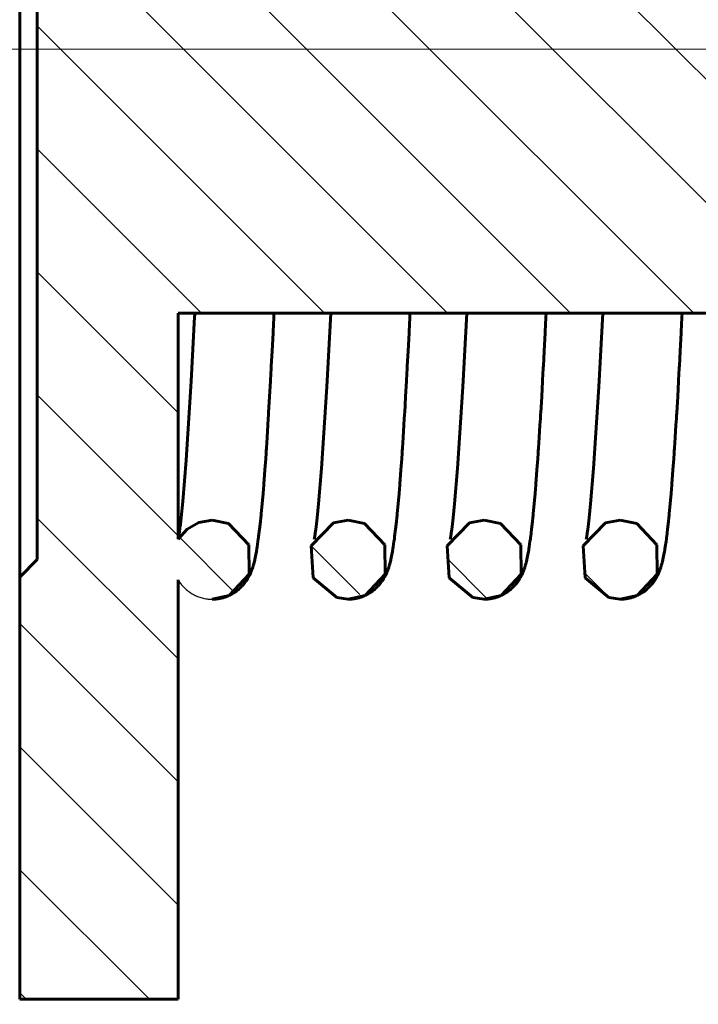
# Model space of a CAD drawing. Header units: millimetres. Extents: x 0 to 339, y 0 to 547.
# Tile 5 of 11: x 147 to 186, y 171 to 227. Entities that reach past the tile are written whole.
import ezdxf

# ---------------------------------------------------------------- set-up
doc = ezdxf.new("R2010")
doc.units = ezdxf.units.MM
for name, pattern in [('K5LT-1', [0]), ('K5LT_AXLED', [12, 7.5, -1.5, 1.5, -1.5]), ('K5LT_BASIC', [0]), ('K5LT_THIN', [0])]:
    doc.linetypes.add(name, pattern=pattern)
doc.layers.add('Системный слой', color=7, linetype='Continuous')
doc.layers.add('Системный слой (1)', color=7, linetype='Continuous', true_color=0x6c6c6c)
doc.styles.add('KDIMTEXTSTYLE', font='GOST_AU.SHX', dxfattribs={"width": 0.96, "oblique": 15, "height": 5})
doc.dimstyles.new('KDIMSTYLE (1.00)', dxfattribs={"dimtxt": 5, "dimasz": 1, "dimexe": 2, "dimexo": 0, "dimgap": 1, "dimtad": 1, "dimtxsty": 'KDIMTEXTSTYLE', "dimsah": 1, "dimcen": 0, "dimdle": 1, "dimadec": 0, "dimazin": 0, "dimtfac": 0.667, "dimtmove": 0, "dimatfit": 3, "dimfxl": 1, "dimtvp": 1, "dimtolj": 1, "dimtzin": 0, "dimarcsym": 0})

# ---------------------------------------------------------------- blocks, each defined once
blk = doc.blocks.new('U0')
at = {"layer": 'Системный слой (1)', "color": 143, "linetype": 'K5LT_BASIC', "lineweight": 60, "true_color": 0x33acca}
for p, q in [((172.751, 198.311), (171.453, 196.99)), ((173.587, 198.47), (172.751, 198.311)), ((174.533, 198.264), (173.587, 198.47)), ((175.7, 197.043), (174.533, 198.264)), ((171.453, 196.99), (171.568, 195.143)), ((175.705, 195.36), (175.7, 197.043)), ((174.557, 194.137), (175.705, 195.36)), ((171.568, 195.143), (172.934, 194.015)), ((173.587, 193.92), (174.557, 194.137)), ((172.934, 194.015), (173.587, 193.92)), ((173.587, 193.92), (173.587, 193.92))]:
    blk.add_line(p, q, dxfattribs=at)
blk = doc.blocks.new('U3')
at = {"layer": 'Системный слой (1)', "color": 143, "linetype": 'K5LT_BASIC', "lineweight": 60, "true_color": 0x33acca}
for p, q in [((180.566, 198.311), (179.268, 196.99)), ((181.402, 198.47), (180.566, 198.311)), ((182.348, 198.264), (181.402, 198.47)), ((183.515, 197.043), (182.348, 198.264)), ((179.268, 196.99), (179.383, 195.143)), ((183.52, 195.36), (183.515, 197.043)), ((182.372, 194.137), (183.52, 195.36)), ((179.383, 195.143), (180.749, 194.015)), ((181.402, 193.92), (182.372, 194.137)), ((180.749, 194.015), (181.402, 193.92)), ((181.402, 193.92), (181.402, 193.92))]:
    blk.add_line(p, q, dxfattribs=at)
blk = doc.blocks.new('U7')
at = {"layer": 'Системный слой (1)', "color": 143, "linetype": 'K5LT_BASIC', "lineweight": 60, "true_color": 0x33acca}
for p, q in [((164.936, 198.311), (163.638, 196.99)), ((165.772, 198.47), (164.936, 198.311)), ((166.718, 198.264), (165.772, 198.47)), ((167.885, 197.043), (166.718, 198.264)), ((163.638, 196.99), (163.753, 195.143)), ((167.89, 195.36), (167.885, 197.043)), ((166.742, 194.137), (167.89, 195.36)), ((163.753, 195.143), (165.119, 194.015)), ((165.772, 193.92), (166.742, 194.137)), ((165.119, 194.015), (165.772, 193.92)), ((165.772, 193.92), (165.772, 193.92))]:
    blk.add_line(p, q, dxfattribs=at)
blk = doc.blocks.new('U8')
at = {"layer": 'Системный слой (1)', "color": 143, "linetype": 'K5LT_BASIC', "lineweight": 60, "true_color": 0x33acca}
for p, q in [((157.189, 198.337), (156.512, 197.953)), ((157.957, 198.47), (157.189, 198.337)), ((158.903, 198.264), (157.957, 198.47)), ((160.07, 197.043), (158.903, 198.264)), ((156.512, 197.953), (156.003, 197.364)), ((160.075, 195.36), (160.07, 197.043)), ((158.927, 194.137), (160.075, 195.36)), ((157.957, 193.92), (158.927, 194.137)), ((157.957, 193.92), (157.957, 193.92))]:
    blk.add_line(p, q, dxfattribs=at)
blk = doc.blocks.new('U15')
at = {"layer": 'Системный слой (1)', "color": 143, "linetype": 'K5LT_BASIC', "lineweight": 60, "true_color": 0x33acca}
for p, q in [((177.126, 210.029), (177.112, 209.76)), ((177.133, 210.165), (177.126, 210.029)), ((177.136, 210.233), (177.133, 210.165)), ((177.138, 210.267), (177.136, 210.233)), ((177.139, 210.284), (177.138, 210.267)), ((177.14, 210.308), (177.139, 210.302)), ((177.139, 210.302), (177.139, 210.292)), ((177.139, 210.292), (177.139, 210.284)), ((177.141, 210.324), (177.14, 210.321)), ((177.14, 210.321), (177.14, 210.318)), ((177.14, 210.318), (177.14, 210.316)), ((177.14, 210.316), (177.14, 210.313)), ((177.14, 210.313), (177.14, 210.308)), ((177.142, 210.362), (177.141, 210.34)), ((177.141, 210.34), (177.141, 210.329)), ((177.141, 210.329), (177.141, 210.324)), ((177.112, 209.76), (177.086, 209.227)), ((177.086, 209.227), (177.032, 208.182)), ((177.032, 208.182), (176.985, 207.309)), ((176.976, 207.137), (176.964, 206.908)), ((176.982, 207.251), (176.976, 207.137)), ((176.985, 207.309), (176.982, 207.251)), ((176.964, 206.908), (176.939, 206.457)), ((176.939, 206.457), (176.889, 205.577)), ((176.889, 205.577), (176.833, 204.631)), ((176.813, 204.3), (176.79, 203.928)), ((176.825, 204.489), (176.813, 204.3)), ((176.831, 204.584), (176.825, 204.489)), ((176.833, 204.631), (176.831, 204.584)), ((176.79, 203.928), (176.745, 203.206)), ((176.745, 203.206), (176.705, 202.598)), ((176.705, 202.598), (176.702, 202.556)), ((176.685, 202.306), (176.662, 201.978)), ((176.696, 202.472), (176.685, 202.306)), ((176.702, 202.556), (176.696, 202.472)), ((176.662, 201.978), (176.616, 201.346)), ((176.616, 201.346), (176.555, 200.54)), ((176.546, 200.426), (176.533, 200.276)), ((176.552, 200.502), (176.546, 200.426)), ((176.555, 200.54), (176.552, 200.502)), ((176.509, 199.981), (176.46, 199.419)), ((176.533, 200.276), (176.509, 199.981)), ((176.46, 199.419), (176.404, 198.828)), ((176.395, 198.736), (176.383, 198.616)), ((176.401, 198.797), (176.395, 198.736)), ((176.404, 198.828), (176.401, 198.797)), ((176.359, 198.383), (176.31, 197.942)), ((176.383, 198.616), (176.359, 198.383)), ((176.255, 197.497), (176.25, 197.458)), ((176.257, 197.517), (176.255, 197.497)), ((176.31, 197.942), (176.257, 197.517)), ((176.175, 196.938), (176.153, 196.801)), ((176.218, 197.228), (176.175, 196.938)), ((176.239, 197.38), (176.218, 197.228)), ((176.25, 197.458), (176.239, 197.38)), ((176.099, 196.497), (176.037, 196.2)), ((176.128, 196.652), (176.099, 196.497)), ((176.142, 196.731), (176.128, 196.652)), ((176.148, 196.771), (176.142, 196.731)), ((176.152, 196.791), (176.148, 196.771)), ((176.153, 196.801), (176.152, 196.791)), ((175.933, 195.807), (175.927, 195.787)), ((175.936, 195.816), (175.933, 195.807)), ((175.938, 195.821), (175.936, 195.816)), ((175.947, 195.853), (175.938, 195.821)), ((175.962, 195.903), (175.947, 195.853)), ((175.976, 195.952), (175.962, 195.903)), ((175.985, 195.986), (175.976, 195.952)), ((175.989, 196.003), (175.985, 195.986)), ((175.991, 196.011), (175.989, 196.003)), ((175.992, 196.016), (175.991, 196.011)), ((176.017, 196.113), (175.992, 196.016)), ((176.029, 196.163), (176.017, 196.113)), ((176.034, 196.188), (176.029, 196.163)), ((176.037, 196.2), (176.034, 196.188)), ((175.697, 195.225), (175.695, 195.22)), ((175.703, 195.236), (175.697, 195.225)), ((175.706, 195.241), (175.703, 195.236)), ((175.707, 195.244), (175.706, 195.241)), ((175.708, 195.246), (175.707, 195.244)), ((175.712, 195.253), (175.708, 195.246)), ((175.717, 195.263), (175.712, 195.253)), ((175.72, 195.269), (175.717, 195.263)), ((175.722, 195.273), (175.72, 195.269)), ((175.724, 195.276), (175.722, 195.273)), ((175.725, 195.278), (175.724, 195.276)), ((175.726, 195.281), (175.725, 195.28)), ((175.725, 195.28), (175.725, 195.278)), ((175.727, 195.284), (175.726, 195.281)), ((175.73, 195.289), (175.727, 195.284)), ((175.735, 195.299), (175.73, 195.289)), ((175.738, 195.305), (175.735, 195.299)), ((175.74, 195.309), (175.738, 195.305)), ((175.745, 195.319), (175.74, 195.309)), ((175.78, 195.394), (175.745, 195.319)), ((175.8, 195.439), (175.78, 195.394)), ((175.812, 195.468), (175.8, 195.439)), ((175.82, 195.487), (175.812, 195.468)), ((175.825, 195.501), (175.82, 195.487)), ((175.829, 195.511), (175.825, 195.501)), ((175.833, 195.52), (175.829, 195.511)), ((175.836, 195.529), (175.833, 195.52)), ((175.838, 195.533), (175.836, 195.529)), ((175.839, 195.535), (175.838, 195.533)), ((175.84, 195.539), (175.839, 195.535)), ((175.841, 195.541), (175.84, 195.539)), ((175.842, 195.543), (175.841, 195.541)), ((175.843, 195.545), (175.842, 195.544)), ((175.842, 195.544), (175.842, 195.543)), ((175.844, 195.547), (175.843, 195.546)), ((175.843, 195.546), (175.843, 195.545)), ((175.846, 195.553), (175.844, 195.549)), ((175.844, 195.549), (175.844, 195.547)), ((175.847, 195.557), (175.846, 195.553)), ((175.856, 195.579), (175.847, 195.557)), ((175.888, 195.667), (175.856, 195.579)), ((175.915, 195.748), (175.888, 195.667)), ((175.927, 195.787), (175.915, 195.748)), ((175.312, 194.679), (175.227, 194.592)), ((175.351, 194.722), (175.312, 194.679)), ((175.369, 194.743), (175.351, 194.722)), ((175.378, 194.753), (175.369, 194.743)), ((175.383, 194.759), (175.378, 194.753)), ((175.409, 194.79), (175.383, 194.759)), ((175.491, 194.895), (175.409, 194.79)), ((175.542, 194.968), (175.491, 194.895)), ((175.566, 195.003), (175.542, 194.968)), ((175.577, 195.02), (175.566, 195.003)), ((175.583, 195.029), (175.577, 195.02)), ((175.585, 195.033), (175.583, 195.029)), ((175.593, 195.045), (175.585, 195.033)), ((175.621, 195.09), (175.593, 195.045)), ((175.639, 195.121), (175.621, 195.09)), ((175.652, 195.143), (175.639, 195.121)), ((175.663, 195.162), (175.652, 195.143)), ((175.668, 195.171), (175.663, 195.162)), ((175.671, 195.176), (175.668, 195.171)), ((175.672, 195.178), (175.671, 195.176)), ((175.678, 195.189), (175.672, 195.178)), ((175.683, 195.199), (175.678, 195.189)), ((175.687, 195.206), (175.683, 195.199)), ((175.689, 195.21), (175.687, 195.206)), ((175.691, 195.213), (175.689, 195.21)), ((175.692, 195.215), (175.691, 195.213)), ((175.693, 195.217), (175.692, 195.215)), ((175.695, 195.22), (175.693, 195.217)), ((174.489, 194.102), (174.396, 194.065)), ((174.581, 194.143), (174.489, 194.102)), ((174.626, 194.164), (174.581, 194.143)), ((174.648, 194.175), (174.626, 194.164)), ((174.659, 194.181), (174.648, 194.175)), ((174.664, 194.184), (174.659, 194.181)), ((174.747, 194.229), (174.664, 194.184)), ((174.836, 194.283), (174.747, 194.229)), ((174.88, 194.311), (174.836, 194.283)), ((174.901, 194.325), (174.88, 194.311)), ((174.912, 194.332), (174.901, 194.325)), ((174.917, 194.336), (174.912, 194.332)), ((174.992, 194.39), (174.917, 194.336)), ((175.08, 194.459), (174.992, 194.39)), ((175.121, 194.495), (175.08, 194.459)), ((175.142, 194.512), (175.121, 194.495)), ((175.152, 194.521), (175.142, 194.512)), ((175.157, 194.526), (175.152, 194.521)), ((175.227, 194.592), (175.157, 194.526)), ((173.657, 193.921), (173.587, 193.92)), ((173.749, 193.926), (173.657, 193.921)), ((173.794, 193.929), (173.749, 193.926)), ((173.817, 193.931), (173.794, 193.929)), ((173.828, 193.933), (173.817, 193.931)), ((173.834, 193.933), (173.828, 193.933)), ((173.934, 193.946), (173.834, 193.933)), ((174.03, 193.963), (173.934, 193.946)), ((174.078, 193.972), (174.03, 193.963)), ((174.102, 193.978), (174.078, 193.972)), ((174.114, 193.98), (174.102, 193.978)), ((174.12, 193.982), (174.114, 193.98)), ((174.213, 194.006), (174.12, 193.982)), ((174.308, 194.034), (174.213, 194.006)), ((174.355, 194.05), (174.308, 194.034)), ((174.378, 194.059), (174.355, 194.05)), ((174.39, 194.063), (174.378, 194.059)), ((174.396, 194.065), (174.39, 194.063))]:
    blk.add_line(p, q, dxfattribs=at)
blk = doc.blocks.new('U16')
at = {"layer": 'Системный слой (1)', "color": 143, "linetype": 'K5LT_BASIC', "lineweight": 60, "true_color": 0x33acca}
for p, q in [((184.941, 210.029), (184.927, 209.76)), ((184.948, 210.165), (184.941, 210.029)), ((184.951, 210.233), (184.948, 210.165)), ((184.953, 210.267), (184.951, 210.233)), ((184.954, 210.284), (184.953, 210.267)), ((184.955, 210.308), (184.954, 210.302)), ((184.954, 210.302), (184.954, 210.292)), ((184.954, 210.292), (184.954, 210.284)), ((184.956, 210.324), (184.955, 210.321)), ((184.955, 210.321), (184.955, 210.318)), ((184.955, 210.318), (184.955, 210.316)), ((184.955, 210.316), (184.955, 210.313)), ((184.955, 210.313), (184.955, 210.308)), ((184.957, 210.362), (184.956, 210.34)), ((184.956, 210.34), (184.956, 210.329)), ((184.956, 210.329), (184.956, 210.324)), ((184.927, 209.76), (184.901, 209.227)), ((184.901, 209.227), (184.847, 208.182)), ((184.847, 208.182), (184.8, 207.309)), ((184.791, 207.137), (184.779, 206.908)), ((184.797, 207.251), (184.791, 207.137)), ((184.8, 207.309), (184.797, 207.251)), ((184.779, 206.908), (184.754, 206.457)), ((184.754, 206.457), (184.704, 205.577)), ((184.704, 205.577), (184.648, 204.631)), ((184.628, 204.3), (184.605, 203.928)), ((184.64, 204.489), (184.628, 204.3)), ((184.646, 204.584), (184.64, 204.489)), ((184.648, 204.631), (184.646, 204.584)), ((184.605, 203.928), (184.56, 203.206)), ((184.56, 203.206), (184.52, 202.598)), ((184.52, 202.598), (184.517, 202.556)), ((184.5, 202.306), (184.477, 201.978)), ((184.511, 202.472), (184.5, 202.306)), ((184.517, 202.556), (184.511, 202.472)), ((184.477, 201.978), (184.431, 201.346)), ((184.431, 201.346), (184.37, 200.54)), ((184.361, 200.426), (184.348, 200.276)), ((184.367, 200.502), (184.361, 200.426)), ((184.37, 200.54), (184.367, 200.502)), ((184.324, 199.981), (184.275, 199.419)), ((184.348, 200.276), (184.324, 199.981)), ((184.275, 199.419), (184.219, 198.828)), ((184.21, 198.736), (184.198, 198.616)), ((184.216, 198.797), (184.21, 198.736)), ((184.219, 198.828), (184.216, 198.797)), ((184.174, 198.383), (184.125, 197.942)), ((184.198, 198.616), (184.174, 198.383)), ((184.07, 197.497), (184.065, 197.458)), ((184.072, 197.517), (184.07, 197.497)), ((184.125, 197.942), (184.072, 197.517)), ((183.99, 196.938), (183.968, 196.801)), ((184.033, 197.228), (183.99, 196.938)), ((184.054, 197.38), (184.033, 197.228)), ((184.065, 197.458), (184.054, 197.38)), ((183.914, 196.497), (183.852, 196.2)), ((183.943, 196.652), (183.914, 196.497)), ((183.957, 196.731), (183.943, 196.652)), ((183.963, 196.771), (183.957, 196.731)), ((183.967, 196.791), (183.963, 196.771)), ((183.968, 196.801), (183.967, 196.791)), ((183.748, 195.807), (183.742, 195.787)), ((183.751, 195.816), (183.748, 195.807)), ((183.753, 195.821), (183.751, 195.816)), ((183.762, 195.853), (183.753, 195.821)), ((183.777, 195.903), (183.762, 195.853)), ((183.791, 195.952), (183.777, 195.903)), ((183.8, 195.986), (183.791, 195.952)), ((183.804, 196.003), (183.8, 195.986)), ((183.806, 196.011), (183.804, 196.003)), ((183.807, 196.016), (183.806, 196.011)), ((183.832, 196.113), (183.807, 196.016)), ((183.844, 196.163), (183.832, 196.113)), ((183.849, 196.188), (183.844, 196.163)), ((183.852, 196.2), (183.849, 196.188)), ((183.512, 195.225), (183.51, 195.22)), ((183.518, 195.236), (183.512, 195.225)), ((183.521, 195.241), (183.518, 195.236)), ((183.522, 195.244), (183.521, 195.241)), ((183.523, 195.246), (183.522, 195.244)), ((183.527, 195.253), (183.523, 195.246)), ((183.532, 195.263), (183.527, 195.253)), ((183.535, 195.269), (183.532, 195.263)), ((183.537, 195.273), (183.535, 195.269)), ((183.539, 195.276), (183.537, 195.273)), ((183.54, 195.278), (183.539, 195.276)), ((183.541, 195.281), (183.54, 195.28)), ((183.54, 195.28), (183.54, 195.278)), ((183.542, 195.284), (183.541, 195.281)), ((183.545, 195.289), (183.542, 195.284)), ((183.55, 195.299), (183.545, 195.289)), ((183.553, 195.305), (183.55, 195.299)), ((183.555, 195.309), (183.553, 195.305)), ((183.56, 195.319), (183.555, 195.309)), ((183.595, 195.394), (183.56, 195.319)), ((183.615, 195.439), (183.595, 195.394)), ((183.627, 195.468), (183.615, 195.439)), ((183.635, 195.487), (183.627, 195.468)), ((183.64, 195.501), (183.635, 195.487)), ((183.644, 195.511), (183.64, 195.501)), ((183.648, 195.52), (183.644, 195.511)), ((183.651, 195.529), (183.648, 195.52)), ((183.653, 195.533), (183.651, 195.529)), ((183.654, 195.535), (183.653, 195.533)), ((183.655, 195.539), (183.654, 195.535)), ((183.656, 195.541), (183.655, 195.539)), ((183.657, 195.543), (183.656, 195.541)), ((183.658, 195.545), (183.657, 195.544)), ((183.657, 195.544), (183.657, 195.543)), ((183.659, 195.547), (183.658, 195.546)), ((183.658, 195.546), (183.658, 195.545)), ((183.661, 195.553), (183.659, 195.549)), ((183.659, 195.549), (183.659, 195.547)), ((183.662, 195.557), (183.661, 195.553)), ((183.671, 195.579), (183.662, 195.557)), ((183.703, 195.667), (183.671, 195.579)), ((183.73, 195.748), (183.703, 195.667)), ((183.742, 195.787), (183.73, 195.748)), ((183.127, 194.679), (183.042, 194.592)), ((183.166, 194.722), (183.127, 194.679)), ((183.184, 194.743), (183.166, 194.722)), ((183.193, 194.753), (183.184, 194.743)), ((183.198, 194.759), (183.193, 194.753)), ((183.224, 194.79), (183.198, 194.759)), ((183.306, 194.895), (183.224, 194.79)), ((183.357, 194.968), (183.306, 194.895)), ((183.381, 195.003), (183.357, 194.968)), ((183.392, 195.02), (183.381, 195.003)), ((183.398, 195.029), (183.392, 195.02)), ((183.4, 195.033), (183.398, 195.029)), ((183.408, 195.045), (183.4, 195.033)), ((183.436, 195.09), (183.408, 195.045)), ((183.454, 195.121), (183.436, 195.09)), ((183.467, 195.143), (183.454, 195.121)), ((183.478, 195.162), (183.467, 195.143)), ((183.483, 195.171), (183.478, 195.162)), ((183.486, 195.176), (183.483, 195.171)), ((183.487, 195.178), (183.486, 195.176)), ((183.493, 195.189), (183.487, 195.178)), ((183.498, 195.199), (183.493, 195.189)), ((183.502, 195.206), (183.498, 195.199)), ((183.504, 195.21), (183.502, 195.206)), ((183.506, 195.213), (183.504, 195.21)), ((183.507, 195.215), (183.506, 195.213)), ((183.508, 195.217), (183.507, 195.215)), ((183.51, 195.22), (183.508, 195.217)), ((182.304, 194.102), (182.211, 194.065)), ((182.396, 194.143), (182.304, 194.102)), ((182.441, 194.164), (182.396, 194.143)), ((182.463, 194.175), (182.441, 194.164)), ((182.474, 194.181), (182.463, 194.175)), ((182.479, 194.184), (182.474, 194.181)), ((182.562, 194.229), (182.479, 194.184)), ((182.651, 194.283), (182.562, 194.229)), ((182.695, 194.311), (182.651, 194.283)), ((182.716, 194.325), (182.695, 194.311)), ((182.727, 194.332), (182.716, 194.325)), ((182.732, 194.336), (182.727, 194.332)), ((182.807, 194.39), (182.732, 194.336)), ((182.895, 194.459), (182.807, 194.39)), ((182.936, 194.495), (182.895, 194.459)), ((182.957, 194.512), (182.936, 194.495)), ((182.967, 194.521), (182.957, 194.512)), ((182.972, 194.526), (182.967, 194.521)), ((183.042, 194.592), (182.972, 194.526)), ((181.472, 193.921), (181.402, 193.92)), ((181.564, 193.926), (181.472, 193.921)), ((181.609, 193.929), (181.564, 193.926)), ((181.632, 193.931), (181.609, 193.929)), ((181.643, 193.933), (181.632, 193.931)), ((181.649, 193.933), (181.643, 193.933)), ((181.749, 193.946), (181.649, 193.933)), ((181.845, 193.963), (181.749, 193.946)), ((181.893, 193.972), (181.845, 193.963)), ((181.917, 193.978), (181.893, 193.972)), ((181.929, 193.98), (181.917, 193.978)), ((181.935, 193.982), (181.929, 193.98)), ((182.028, 194.006), (181.935, 193.982)), ((182.123, 194.034), (182.028, 194.006)), ((182.17, 194.05), (182.123, 194.034)), ((182.193, 194.059), (182.17, 194.05)), ((182.205, 194.063), (182.193, 194.059)), ((182.211, 194.065), (182.205, 194.063))]:
    blk.add_line(p, q, dxfattribs=at)
blk = doc.blocks.new('U17')
at = {"layer": 'Системный слой (1)', "color": 143, "linetype": 'K5LT_BASIC', "lineweight": 60, "true_color": 0x33acca}
for p, q in [((164.548, 206.125), (164.772, 210.362)), ((164.245, 201.431), (164.548, 206.125)), ((164.073, 199.397), (164.245, 201.431)), ((163.989, 198.59), (164.073, 199.397)), ((163.907, 197.929), (163.948, 198.242)), ((163.948, 198.242), (163.989, 198.59)), ((163.837, 197.47), (163.848, 197.535)), ((163.848, 197.535), (163.871, 197.681)), ((163.871, 197.681), (163.874, 197.701)), ((163.874, 197.701), (163.88, 197.742)), ((163.88, 197.742), (163.893, 197.827)), ((163.893, 197.827), (163.907, 197.929)), ((163.817, 197.362), (163.824, 197.397)), ((163.824, 197.397), (163.827, 197.417)), ((163.827, 197.417), (163.829, 197.427)), ((163.829, 197.427), (163.831, 197.44)), ((163.831, 197.44), (163.837, 197.47))]:
    blk.add_line(p, q, dxfattribs=at)
blk = doc.blocks.new('U19')
at = {"layer": 'Системный слой (1)', "color": 143, "linetype": 'K5LT_BASIC', "lineweight": 60, "true_color": 0x33acca}
for p, q in [((156.751, 206.444), (156.946, 210.141)), ((156.946, 210.141), (156.953, 210.277)), ((156.953, 210.277), (156.957, 210.362)), ((156.465, 201.905), (156.751, 206.444)), ((156.271, 199.531), (156.465, 201.905)), ((156.176, 198.606), (156.271, 199.531)), ((156.107, 198.038), (156.129, 198.214)), ((156.129, 198.214), (156.176, 198.606)), ((156.024, 197.483), (156.028, 197.508)), ((156.028, 197.508), (156.034, 197.544)), ((156.034, 197.544), (156.038, 197.568)), ((156.038, 197.568), (156.039, 197.572)), ((156.039, 197.572), (156.04, 197.579)), ((156.04, 197.579), (156.042, 197.594)), ((156.042, 197.594), (156.047, 197.623)), ((156.047, 197.623), (156.057, 197.685)), ((156.057, 197.685), (156.076, 197.816)), ((156.076, 197.816), (156.085, 197.879)), ((156.085, 197.879), (156.09, 197.912)), ((156.09, 197.912), (156.095, 197.954)), ((156.095, 197.954), (156.107, 198.038)), ((156.003, 197.366), (156.005, 197.377)), ((156.005, 197.377), (156.006, 197.382)), ((156.006, 197.384), (156.007, 197.388)), ((156.006, 197.382), (156.006, 197.384)), ((156.007, 197.388), (156.008, 197.391)), ((156.008, 197.394), (156.009, 197.398)), ((156.008, 197.391), (156.008, 197.394)), ((156.009, 197.398), (156.01, 197.405)), ((156.01, 197.405), (156.011, 197.412)), ((156.011, 197.412), (156.012, 197.413)), ((156.012, 197.415), (156.013, 197.419)), ((156.012, 197.413), (156.012, 197.415)), ((156.013, 197.419), (156.014, 197.425)), ((156.014, 197.428), (156.016, 197.436)), ((156.014, 197.425), (156.014, 197.428)), ((156.016, 197.439), (156.017, 197.444)), ((156.016, 197.436), (156.016, 197.439)), ((156.017, 197.444), (156.018, 197.451)), ((156.018, 197.451), (156.02, 197.462)), ((156.02, 197.462), (156.021, 197.465)), ((156.021, 197.465), (156.022, 197.471)), ((156.022, 197.471), (156.024, 197.483))]:
    blk.add_line(p, q, dxfattribs=at)
blk = doc.blocks.new('U20')
at = {"layer": 'Системный слой (1)', "color": 143, "linetype": 'K5LT_BASIC', "lineweight": 60, "true_color": 0x33acca}
for p, q in [((180.178, 206.125), (180.402, 210.362)), ((179.875, 201.431), (180.178, 206.125)), ((179.703, 199.397), (179.875, 201.431)), ((179.619, 198.59), (179.703, 199.397)), ((179.537, 197.929), (179.578, 198.242)), ((179.578, 198.242), (179.619, 198.59)), ((179.467, 197.47), (179.478, 197.535)), ((179.478, 197.535), (179.501, 197.681)), ((179.501, 197.681), (179.504, 197.701)), ((179.504, 197.701), (179.51, 197.742)), ((179.51, 197.742), (179.523, 197.827)), ((179.523, 197.827), (179.537, 197.929)), ((179.447, 197.362), (179.454, 197.397)), ((179.454, 197.397), (179.457, 197.417)), ((179.457, 197.417), (179.459, 197.427)), ((179.459, 197.427), (179.461, 197.44)), ((179.461, 197.44), (179.467, 197.47))]:
    blk.add_line(p, q, dxfattribs=at)
blk = doc.blocks.new('U21')
at = {"layer": 'Системный слой (1)', "color": 143, "linetype": 'K5LT_BASIC', "lineweight": 60, "true_color": 0x33acca}
for p, q in [((169.311, 210.029), (169.297, 209.76)), ((169.318, 210.165), (169.311, 210.029)), ((169.321, 210.233), (169.318, 210.165)), ((169.323, 210.267), (169.321, 210.233)), ((169.324, 210.284), (169.323, 210.267)), ((169.325, 210.308), (169.324, 210.302)), ((169.324, 210.302), (169.324, 210.292)), ((169.324, 210.292), (169.324, 210.284)), ((169.326, 210.324), (169.325, 210.321)), ((169.325, 210.321), (169.325, 210.318)), ((169.325, 210.318), (169.325, 210.316)), ((169.325, 210.316), (169.325, 210.313)), ((169.325, 210.313), (169.325, 210.308)), ((169.327, 210.362), (169.326, 210.34)), ((169.326, 210.34), (169.326, 210.329)), ((169.326, 210.329), (169.326, 210.324)), ((169.297, 209.76), (169.271, 209.227)), ((169.271, 209.227), (169.217, 208.182)), ((169.217, 208.182), (169.17, 207.309)), ((169.161, 207.137), (169.149, 206.908)), ((169.167, 207.251), (169.161, 207.137)), ((169.17, 207.309), (169.167, 207.251)), ((169.149, 206.908), (169.124, 206.457)), ((169.124, 206.457), (169.074, 205.577)), ((169.074, 205.577), (169.018, 204.631)), ((168.998, 204.3), (168.975, 203.928)), ((169.01, 204.489), (168.998, 204.3)), ((169.016, 204.584), (169.01, 204.489)), ((169.018, 204.631), (169.016, 204.584)), ((168.975, 203.928), (168.93, 203.206)), ((168.93, 203.206), (168.89, 202.598)), ((168.89, 202.598), (168.887, 202.556)), ((168.87, 202.306), (168.847, 201.978)), ((168.881, 202.472), (168.87, 202.306)), ((168.887, 202.556), (168.881, 202.472)), ((168.847, 201.978), (168.801, 201.346)), ((168.801, 201.346), (168.74, 200.54)), ((168.731, 200.426), (168.718, 200.276)), ((168.737, 200.502), (168.731, 200.426)), ((168.74, 200.54), (168.737, 200.502)), ((168.694, 199.981), (168.645, 199.419)), ((168.718, 200.276), (168.694, 199.981)), ((168.645, 199.419), (168.589, 198.828)), ((168.58, 198.736), (168.568, 198.616)), ((168.586, 198.797), (168.58, 198.736)), ((168.589, 198.828), (168.586, 198.797)), ((168.544, 198.383), (168.495, 197.942)), ((168.568, 198.616), (168.544, 198.383)), ((168.44, 197.497), (168.435, 197.458)), ((168.442, 197.517), (168.44, 197.497)), ((168.495, 197.942), (168.442, 197.517)), ((168.36, 196.938), (168.338, 196.801)), ((168.403, 197.228), (168.36, 196.938)), ((168.424, 197.38), (168.403, 197.228)), ((168.435, 197.458), (168.424, 197.38)), ((168.284, 196.497), (168.222, 196.2)), ((168.313, 196.652), (168.284, 196.497)), ((168.327, 196.731), (168.313, 196.652)), ((168.333, 196.771), (168.327, 196.731)), ((168.337, 196.791), (168.333, 196.771)), ((168.338, 196.801), (168.337, 196.791)), ((168.118, 195.807), (168.112, 195.787)), ((168.121, 195.816), (168.118, 195.807)), ((168.123, 195.821), (168.121, 195.816)), ((168.132, 195.853), (168.123, 195.821)), ((168.147, 195.903), (168.132, 195.853)), ((168.161, 195.952), (168.147, 195.903)), ((168.17, 195.986), (168.161, 195.952)), ((168.174, 196.003), (168.17, 195.986)), ((168.176, 196.011), (168.174, 196.003)), ((168.177, 196.016), (168.176, 196.011)), ((168.202, 196.113), (168.177, 196.016)), ((168.214, 196.163), (168.202, 196.113)), ((168.219, 196.188), (168.214, 196.163)), ((168.222, 196.2), (168.219, 196.188)), ((167.882, 195.225), (167.88, 195.22)), ((167.888, 195.236), (167.882, 195.225)), ((167.891, 195.241), (167.888, 195.236)), ((167.892, 195.244), (167.891, 195.241)), ((167.893, 195.246), (167.892, 195.244)), ((167.897, 195.253), (167.893, 195.246)), ((167.902, 195.263), (167.897, 195.253)), ((167.905, 195.269), (167.902, 195.263)), ((167.907, 195.273), (167.905, 195.269)), ((167.909, 195.276), (167.907, 195.273)), ((167.91, 195.278), (167.909, 195.276)), ((167.911, 195.281), (167.91, 195.28)), ((167.91, 195.28), (167.91, 195.278)), ((167.912, 195.284), (167.911, 195.281)), ((167.915, 195.289), (167.912, 195.284)), ((167.92, 195.299), (167.915, 195.289)), ((167.923, 195.305), (167.92, 195.299)), ((167.925, 195.309), (167.923, 195.305)), ((167.93, 195.319), (167.925, 195.309)), ((167.965, 195.394), (167.93, 195.319)), ((167.985, 195.439), (167.965, 195.394)), ((167.997, 195.468), (167.985, 195.439)), ((168.005, 195.487), (167.997, 195.468)), ((168.01, 195.501), (168.005, 195.487)), ((168.014, 195.511), (168.01, 195.501)), ((168.018, 195.52), (168.014, 195.511)), ((168.021, 195.529), (168.018, 195.52)), ((168.023, 195.533), (168.021, 195.529)), ((168.024, 195.535), (168.023, 195.533)), ((168.025, 195.539), (168.024, 195.535)), ((168.026, 195.541), (168.025, 195.539)), ((168.027, 195.543), (168.026, 195.541)), ((168.028, 195.545), (168.027, 195.544)), ((168.027, 195.544), (168.027, 195.543)), ((168.029, 195.547), (168.028, 195.546)), ((168.028, 195.546), (168.028, 195.545)), ((168.031, 195.553), (168.029, 195.549)), ((168.029, 195.549), (168.029, 195.547)), ((168.032, 195.557), (168.031, 195.553)), ((168.041, 195.579), (168.032, 195.557)), ((168.073, 195.667), (168.041, 195.579)), ((168.1, 195.748), (168.073, 195.667)), ((168.112, 195.787), (168.1, 195.748)), ((167.497, 194.679), (167.412, 194.592)), ((167.536, 194.722), (167.497, 194.679)), ((167.554, 194.743), (167.536, 194.722)), ((167.563, 194.753), (167.554, 194.743)), ((167.568, 194.759), (167.563, 194.753)), ((167.594, 194.79), (167.568, 194.759)), ((167.676, 194.895), (167.594, 194.79)), ((167.727, 194.968), (167.676, 194.895)), ((167.751, 195.003), (167.727, 194.968)), ((167.762, 195.02), (167.751, 195.003)), ((167.768, 195.029), (167.762, 195.02)), ((167.77, 195.033), (167.768, 195.029)), ((167.778, 195.045), (167.77, 195.033)), ((167.806, 195.09), (167.778, 195.045)), ((167.824, 195.121), (167.806, 195.09)), ((167.837, 195.143), (167.824, 195.121)), ((167.848, 195.162), (167.837, 195.143)), ((167.853, 195.171), (167.848, 195.162)), ((167.856, 195.176), (167.853, 195.171)), ((167.857, 195.178), (167.856, 195.176)), ((167.863, 195.189), (167.857, 195.178)), ((167.868, 195.199), (167.863, 195.189)), ((167.872, 195.206), (167.868, 195.199)), ((167.874, 195.21), (167.872, 195.206)), ((167.876, 195.213), (167.874, 195.21)), ((167.877, 195.215), (167.876, 195.213)), ((167.878, 195.217), (167.877, 195.215)), ((167.88, 195.22), (167.878, 195.217)), ((166.674, 194.102), (166.581, 194.065)), ((166.766, 194.143), (166.674, 194.102)), ((166.811, 194.164), (166.766, 194.143)), ((166.833, 194.175), (166.811, 194.164)), ((166.844, 194.181), (166.833, 194.175)), ((166.849, 194.184), (166.844, 194.181)), ((166.932, 194.229), (166.849, 194.184)), ((167.021, 194.283), (166.932, 194.229)), ((167.065, 194.311), (167.021, 194.283)), ((167.086, 194.325), (167.065, 194.311)), ((167.097, 194.332), (167.086, 194.325)), ((167.102, 194.336), (167.097, 194.332)), ((167.177, 194.39), (167.102, 194.336)), ((167.265, 194.459), (167.177, 194.39)), ((167.306, 194.495), (167.265, 194.459)), ((167.327, 194.512), (167.306, 194.495)), ((167.337, 194.521), (167.327, 194.512)), ((167.342, 194.526), (167.337, 194.521)), ((167.412, 194.592), (167.342, 194.526)), ((165.842, 193.921), (165.772, 193.92)), ((165.934, 193.926), (165.842, 193.921)), ((165.979, 193.929), (165.934, 193.926)), ((166.002, 193.931), (165.979, 193.929)), ((166.013, 193.933), (166.002, 193.931)), ((166.019, 193.933), (166.013, 193.933)), ((166.119, 193.946), (166.019, 193.933)), ((166.215, 193.963), (166.119, 193.946)), ((166.263, 193.972), (166.215, 193.963)), ((166.287, 193.978), (166.263, 193.972)), ((166.299, 193.98), (166.287, 193.978)), ((166.305, 193.982), (166.299, 193.98)), ((166.398, 194.006), (166.305, 193.982)), ((166.493, 194.034), (166.398, 194.006)), ((166.54, 194.05), (166.493, 194.034)), ((166.563, 194.059), (166.54, 194.05)), ((166.575, 194.063), (166.563, 194.059)), ((166.581, 194.065), (166.575, 194.063))]:
    blk.add_line(p, q, dxfattribs=at)
blk = doc.blocks.new('U22')
at = {"layer": 'Системный слой (1)', "color": 143, "linetype": 'K5LT_BASIC', "lineweight": 60, "true_color": 0x33acca}
for p, q in [((172.363, 206.125), (172.587, 210.362)), ((172.06, 201.431), (172.363, 206.125)), ((171.888, 199.397), (172.06, 201.431)), ((171.804, 198.59), (171.888, 199.397)), ((171.722, 197.929), (171.763, 198.242)), ((171.763, 198.242), (171.804, 198.59)), ((171.652, 197.47), (171.663, 197.535)), ((171.663, 197.535), (171.686, 197.681)), ((171.686, 197.681), (171.689, 197.701)), ((171.689, 197.701), (171.695, 197.742)), ((171.695, 197.742), (171.708, 197.827)), ((171.708, 197.827), (171.722, 197.929)), ((171.632, 197.362), (171.639, 197.397)), ((171.639, 197.397), (171.642, 197.417)), ((171.642, 197.417), (171.644, 197.427)), ((171.644, 197.427), (171.646, 197.44)), ((171.646, 197.44), (171.652, 197.47))]:
    blk.add_line(p, q, dxfattribs=at)
blk = doc.blocks.new('U24')
at = {"layer": 'Системный слой (1)', "color": 143, "linetype": 'K5LT_BASIC', "lineweight": 60, "true_color": 0x33acca}
for p, q in [((161.496, 210.029), (161.482, 209.76)), ((161.503, 210.165), (161.496, 210.029)), ((161.506, 210.233), (161.503, 210.165)), ((161.508, 210.267), (161.506, 210.233)), ((161.509, 210.284), (161.508, 210.267)), ((161.51, 210.308), (161.509, 210.302)), ((161.509, 210.302), (161.509, 210.292)), ((161.509, 210.292), (161.509, 210.284)), ((161.511, 210.324), (161.51, 210.321)), ((161.51, 210.321), (161.51, 210.318)), ((161.51, 210.318), (161.51, 210.316)), ((161.51, 210.316), (161.51, 210.313)), ((161.51, 210.313), (161.51, 210.308)), ((161.512, 210.362), (161.511, 210.34)), ((161.511, 210.34), (161.511, 210.329)), ((161.511, 210.329), (161.511, 210.324)), ((161.482, 209.76), (161.456, 209.227)), ((161.456, 209.227), (161.402, 208.182)), ((161.402, 208.182), (161.355, 207.309)), ((161.346, 207.137), (161.334, 206.908)), ((161.352, 207.251), (161.346, 207.137)), ((161.355, 207.309), (161.352, 207.251)), ((161.334, 206.908), (161.309, 206.457)), ((161.309, 206.457), (161.259, 205.577)), ((161.259, 205.577), (161.203, 204.631)), ((161.183, 204.3), (161.16, 203.928)), ((161.195, 204.489), (161.183, 204.3)), ((161.201, 204.584), (161.195, 204.489)), ((161.203, 204.631), (161.201, 204.584)), ((161.16, 203.928), (161.115, 203.206)), ((161.115, 203.206), (161.075, 202.598)), ((161.075, 202.598), (161.072, 202.556)), ((161.055, 202.306), (161.032, 201.978)), ((161.066, 202.472), (161.055, 202.306)), ((161.072, 202.556), (161.066, 202.472)), ((161.032, 201.978), (160.986, 201.346)), ((160.986, 201.346), (160.925, 200.54)), ((160.916, 200.426), (160.903, 200.276)), ((160.922, 200.502), (160.916, 200.426)), ((160.925, 200.54), (160.922, 200.502)), ((160.879, 199.981), (160.83, 199.419)), ((160.903, 200.276), (160.879, 199.981)), ((160.83, 199.419), (160.774, 198.828)), ((160.765, 198.736), (160.753, 198.616)), ((160.771, 198.797), (160.765, 198.736)), ((160.774, 198.828), (160.771, 198.797)), ((160.729, 198.383), (160.68, 197.942)), ((160.753, 198.616), (160.729, 198.383)), ((160.625, 197.497), (160.62, 197.458)), ((160.627, 197.517), (160.625, 197.497)), ((160.68, 197.942), (160.627, 197.517)), ((160.545, 196.938), (160.523, 196.801)), ((160.588, 197.228), (160.545, 196.938)), ((160.609, 197.38), (160.588, 197.228)), ((160.62, 197.458), (160.609, 197.38)), ((160.469, 196.497), (160.407, 196.2)), ((160.498, 196.652), (160.469, 196.497)), ((160.512, 196.731), (160.498, 196.652)), ((160.518, 196.771), (160.512, 196.731)), ((160.522, 196.791), (160.518, 196.771)), ((160.523, 196.801), (160.522, 196.791)), ((160.303, 195.807), (160.297, 195.787)), ((160.306, 195.816), (160.303, 195.807)), ((160.308, 195.821), (160.306, 195.816)), ((160.317, 195.853), (160.308, 195.821)), ((160.332, 195.903), (160.317, 195.853)), ((160.346, 195.952), (160.332, 195.903)), ((160.355, 195.986), (160.346, 195.952)), ((160.359, 196.003), (160.355, 195.986)), ((160.361, 196.011), (160.359, 196.003)), ((160.362, 196.016), (160.361, 196.011)), ((160.387, 196.113), (160.362, 196.016)), ((160.399, 196.163), (160.387, 196.113)), ((160.404, 196.188), (160.399, 196.163)), ((160.407, 196.2), (160.404, 196.188)), ((160.067, 195.225), (160.065, 195.22)), ((160.073, 195.236), (160.067, 195.225)), ((160.076, 195.241), (160.073, 195.236)), ((160.077, 195.244), (160.076, 195.241)), ((160.078, 195.246), (160.077, 195.244)), ((160.082, 195.253), (160.078, 195.246)), ((160.087, 195.263), (160.082, 195.253)), ((160.09, 195.269), (160.087, 195.263)), ((160.092, 195.273), (160.09, 195.269)), ((160.094, 195.276), (160.092, 195.273)), ((160.095, 195.278), (160.094, 195.276)), ((160.096, 195.281), (160.095, 195.28)), ((160.095, 195.28), (160.095, 195.278)), ((160.097, 195.284), (160.096, 195.281)), ((160.1, 195.289), (160.097, 195.284)), ((160.105, 195.299), (160.1, 195.289)), ((160.108, 195.305), (160.105, 195.299)), ((160.11, 195.309), (160.108, 195.305)), ((160.115, 195.319), (160.11, 195.309)), ((160.15, 195.394), (160.115, 195.319)), ((160.17, 195.439), (160.15, 195.394)), ((160.182, 195.468), (160.17, 195.439)), ((160.19, 195.487), (160.182, 195.468)), ((160.195, 195.501), (160.19, 195.487)), ((160.199, 195.511), (160.195, 195.501)), ((160.203, 195.52), (160.199, 195.511)), ((160.206, 195.529), (160.203, 195.52)), ((160.208, 195.533), (160.206, 195.529)), ((160.209, 195.535), (160.208, 195.533)), ((160.21, 195.539), (160.209, 195.535)), ((160.211, 195.541), (160.21, 195.539)), ((160.212, 195.543), (160.211, 195.541)), ((160.213, 195.545), (160.212, 195.544)), ((160.212, 195.544), (160.212, 195.543)), ((160.214, 195.547), (160.213, 195.546)), ((160.213, 195.546), (160.213, 195.545)), ((160.216, 195.553), (160.214, 195.549)), ((160.214, 195.549), (160.214, 195.547)), ((160.217, 195.557), (160.216, 195.553)), ((160.226, 195.579), (160.217, 195.557)), ((160.258, 195.667), (160.226, 195.579)), ((160.285, 195.748), (160.258, 195.667)), ((160.297, 195.787), (160.285, 195.748)), ((159.682, 194.679), (159.597, 194.592)), ((159.721, 194.722), (159.682, 194.679)), ((159.739, 194.743), (159.721, 194.722)), ((159.748, 194.753), (159.739, 194.743)), ((159.753, 194.759), (159.748, 194.753)), ((159.779, 194.79), (159.753, 194.759)), ((159.861, 194.895), (159.779, 194.79)), ((159.912, 194.968), (159.861, 194.895)), ((159.936, 195.003), (159.912, 194.968)), ((159.947, 195.02), (159.936, 195.003)), ((159.953, 195.029), (159.947, 195.02)), ((159.955, 195.033), (159.953, 195.029)), ((159.963, 195.045), (159.955, 195.033)), ((159.991, 195.09), (159.963, 195.045)), ((160.009, 195.121), (159.991, 195.09)), ((160.022, 195.143), (160.009, 195.121)), ((160.033, 195.162), (160.022, 195.143)), ((160.038, 195.171), (160.033, 195.162)), ((160.041, 195.176), (160.038, 195.171)), ((160.042, 195.178), (160.041, 195.176)), ((160.048, 195.189), (160.042, 195.178)), ((160.053, 195.199), (160.048, 195.189)), ((160.057, 195.206), (160.053, 195.199)), ((160.059, 195.21), (160.057, 195.206)), ((160.061, 195.213), (160.059, 195.21)), ((160.062, 195.215), (160.061, 195.213)), ((160.063, 195.217), (160.062, 195.215)), ((160.065, 195.22), (160.063, 195.217)), ((158.859, 194.102), (158.766, 194.065)), ((158.951, 194.143), (158.859, 194.102)), ((158.996, 194.164), (158.951, 194.143)), ((159.018, 194.175), (158.996, 194.164)), ((159.029, 194.181), (159.018, 194.175)), ((159.034, 194.184), (159.029, 194.181)), ((159.117, 194.229), (159.034, 194.184)), ((159.206, 194.283), (159.117, 194.229)), ((159.25, 194.311), (159.206, 194.283)), ((159.271, 194.325), (159.25, 194.311)), ((159.282, 194.332), (159.271, 194.325)), ((159.287, 194.336), (159.282, 194.332)), ((159.362, 194.39), (159.287, 194.336)), ((159.45, 194.459), (159.362, 194.39)), ((159.491, 194.495), (159.45, 194.459)), ((159.512, 194.512), (159.491, 194.495)), ((159.522, 194.521), (159.512, 194.512)), ((159.527, 194.526), (159.522, 194.521)), ((159.597, 194.592), (159.527, 194.526)), ((158.027, 193.921), (157.957, 193.92)), ((158.119, 193.926), (158.027, 193.921)), ((158.164, 193.929), (158.119, 193.926)), ((158.187, 193.931), (158.164, 193.929)), ((158.198, 193.933), (158.187, 193.931)), ((158.204, 193.933), (158.198, 193.933)), ((158.304, 193.946), (158.204, 193.933)), ((158.4, 193.963), (158.304, 193.946)), ((158.448, 193.972), (158.4, 193.963)), ((158.472, 193.978), (158.448, 193.972)), ((158.484, 193.98), (158.472, 193.978)), ((158.49, 193.982), (158.484, 193.98)), ((158.583, 194.006), (158.49, 193.982)), ((158.678, 194.034), (158.583, 194.006)), ((158.725, 194.05), (158.678, 194.034)), ((158.748, 194.059), (158.725, 194.05)), ((158.76, 194.063), (158.748, 194.059)), ((158.766, 194.065), (158.76, 194.063))]:
    blk.add_line(p, q, dxfattribs=at)
blk = doc.blocks.new('KDIMARROW_01')
at = {"layer": 'Системный слой'}
blk.add_hatch(color=0, dxfattribs=at).paths.add_polyline_path([(-5, -0.658), (0, 0), (-5, 0.658), (-4.5, 0)])
at = {"layer": 'Системный слой', "color": 0, "linetype": 'K5LT_THIN', "lineweight": 18}
for p, q in [((-4.5, 0), (-5, 0.658)), ((-5, 0.658), (0, 0)), ((0, 0), (-5, -0.658)), ((-5, -0.658), (-4.5, 0))]:
    blk.add_line(p, q, dxfattribs=at)
at = {"layer": 'Системный слой (1)', "color": 0, "linetype": 'K5LT_THIN', "lineweight": 18}
blk.add_line((135.518, 225.528), (134.518, 225.528), dxfattribs=at)
blk = doc.blocks.new('D2')
at = {"layer": 'Defpoints', "color": 0}
for p in [(135.518, 321.821), (135.518, 168.678), (203.518, 155.896)]:
    blk.add_point(p, dxfattribs=at)
at = {"layer": 'Системный слой (1)', "color": 0, "lineweight": -2}
for p, q in [((135.518, 168.678), (135.518, 323.821)), ((203.518, 155.896), (203.518, 323.821)), ((202.518, 321.821), (136.518, 321.821))]:
    blk.add_line(p, q, dxfattribs=at)
blk.add_blockref('KDIMARROW_01', (203.518, 321.821), dxfattribs=at)
at = {"layer": 'Системный слой (1)', "color": 0, "lineweight": -2, "rotation": 180}
blk.add_blockref('KDIMARROW_01', (135.518, 321.821), dxfattribs=at)
at = {"layer": 'Системный слой (1)', "color": 7, "insert": (169.518, 325.321), "char_height": 5, "attachment_point": 5, "style": 'KDIMTEXTSTYLE'}
blk.add_mtext('\\A1;\\H5.0;\\W0.960;\\Q15;68{\\H3.335000;%%p2}', dxfattribs=at)

msp = doc.modelspace()

# ---------------------------------------------------------------- hatches: boundary and pattern name
at = {"layer": 'Системный слой (1)'}
h = msp.add_hatch(dxfattribs=at)
h.set_pattern_fill('', angle=-45, style=0, pattern_type=0)
h.set_pattern_definition([(-45, (0, 0), (3.535534, 3.535534), [])])
h.paths.add_polyline_path([(203.518, 178.738), (202.518, 178.738), (202.518, 210.262), (195.078, 210.262), (195.078, 160.538), (203.518, 160.538)])
h.paths.add_polyline_path([(195.078, 272.318), (203.518, 272.318), (203.518, 290.518), (195.078, 290.518)])
h.paths.add_polyline_path([(195.078, 252.096), (195.078, 240.795), (202.518, 240.795), (202.518, 252.096)])
h.paths.add_polyline_path([(195.078, 256.03), (194.569, 256.62), (193.892, 257.003), (193.124, 257.137), (191.558, 256.513), (190.851, 254.993), (191.375, 253.406), (192.847, 252.603), (194.467, 253.024), (195.078, 253.693)])
h.paths.add_polyline_path([(189.217, 193.92), (190.775, 194.537), (191.489, 196.053), (190.973, 197.643), (189.504, 198.452), (187.882, 198.038), (186.98, 196.623), (187.29, 194.983), (188.643, 193.993)])
h.paths.add_polyline_path([(185.309, 257.137), (183.751, 256.52), (183.037, 255.003), (183.56, 253.406), (185.032, 252.603), (186.652, 253.024), (187.547, 254.442), (187.23, 256.083), (185.873, 257.066)])
h.paths.add_polyline_path([(181.402, 193.92), (182.96, 194.537), (183.674, 196.053), (183.158, 197.643), (181.689, 198.452), (180.067, 198.038), (179.165, 196.623), (179.475, 194.983), (180.828, 193.993)])
h.paths.add_polyline_path([(177.494, 257.137), (175.936, 256.52), (175.222, 255.003), (175.745, 253.406), (177.217, 252.603), (178.837, 253.024), (179.732, 254.442), (179.415, 256.083), (178.058, 257.066)])
h.paths.add_polyline_path([(173.587, 193.92), (175.145, 194.537), (175.859, 196.053), (175.343, 197.643), (173.874, 198.452), (172.252, 198.038), (171.35, 196.623), (171.66, 194.983), (173.013, 193.993)])
h.paths.add_polyline_path([(169.679, 257.137), (168.121, 256.52), (167.407, 255.003), (167.93, 253.406), (169.402, 252.603), (171.022, 253.024), (171.917, 254.442), (171.6, 256.083), (170.243, 257.066)])
h.paths.add_polyline_path([(165.772, 193.92), (167.33, 194.537), (168.044, 196.053), (167.528, 197.643), (166.059, 198.452), (164.437, 198.038), (163.535, 196.623), (163.845, 194.983), (165.198, 193.993)])
h.paths.add_polyline_path([(161.864, 257.137), (160.306, 256.52), (159.592, 255.003), (160.115, 253.406), (161.587, 252.603), (163.207, 253.024), (164.102, 254.442), (163.785, 256.083), (162.428, 257.066)])
h.paths.add_polyline_path([(157.957, 193.92), (159.296, 194.355), (160.221, 195.958), (159.759, 197.585), (158.245, 198.452), (156.622, 198.038), (156.003, 197.364), (156.003, 210.362), (203.018, 210.362), (203.018, 240.695), (156.003, 240.695), (156.003, 280.128), (146.903, 280.128), (146.903, 255.862), (147.903, 254.862), (147.903, 196.195), (146.903, 195.195), (146.903, 170.928), (156.003, 170.928), (156.003, 195.027), (156.512, 194.437), (157.189, 194.053)])

# ---------------------------------------------------------------- linework, layer by layer
at = {"layer": 'Системный слой (1)', "color": 143, "linetype": 'K5LT_BASIC', "lineweight": 60, "true_color": 0x33acca}
for p, q in [((146.903, 195.195), (146.903, 255.862)), ((147.903, 196.195), (147.903, 254.862)), ((156.003, 210.362), (156.003, 197.364)), ((156.003, 210.362), (203.018, 210.362)), ((147.903, 196.195), (146.903, 195.195)), ((146.903, 170.928), (146.903, 195.195)), ((156.003, 195.027), (156.003, 170.928)), ((146.903, 170.928), (156.003, 170.928))]:
    msp.add_line(p, q, dxfattribs=at)
at = {"layer": 'Системный слой (1)', "color": 30, "linetype": 'K5LT_AXLED', "lineweight": 18, "true_color": 0xff8000}
for p, q in [((133.518, 225.528), (205.518, 225.528)), ((205.518, 225.528), (144.903, 225.528))]:
    msp.add_line(p, q, dxfattribs=at)
at = {"layer": 'Системный слой (1)', "color": 7, "linetype": 'K5LT-1'}
msp.add_open_spline([(156.003, 195.027), (156.029, 194.984), (156.102, 194.87), (156.229, 194.707), (156.388, 194.542), (156.534, 194.416), (156.688, 194.303), (156.87, 194.191), (157.106, 194.078), (157.378, 193.988), (157.659, 193.933), (157.854, 193.92), (157.953, 193.92), (157.957, 193.92)], degree=3, knots=[0, 0, 0, 0, 0.535354, 1.44148, 2.20653, 2.990545, 3.499371, 4.25503, 5.274332, 6.293633, 7.312847, 8.331815, 8.373663, 8.373663, 8.373663, 8.373663], dxfattribs=at)

# ---------------------------------------------------------------- block references
at = {"layer": 'Системный слой (1)'}
for name in ['U19', 'U17', 'U22', 'U20', 'U24', 'U21', 'U15', 'U16', 'U8', 'U7', 'U0', 'U3']:
    msp.add_blockref(name, (0, 0), dxfattribs=at)

# ---------------------------------------------------------------- dimensions: what is measured, and where the dimension line sits
at = {"layer": 'Системный слой (1)', "color": 7}
dim = msp.add_linear_dim(base=(135.518, 321.821), p1=(203.518, 155.896), p2=(135.518, 168.678), dimstyle='KDIMSTYLE (1.00)', override={"dimexo": 0, "dimpost": '\\H5.0;\\W0.960;\\Q15;<>', "dimblk1": 'KDIMARROW_01', "dimblk2": 'KDIMARROW_01', "dimse1": 0, "dimse2": 0, "dimclrt": 7, "dimtol": 1, "dimtp": 2, "dimtm": 2, "dimtdec": 0, "dimtolj": 1}, dxfattribs=at)
dim.commit()
dim.dimension.update_dxf_attribs({"geometry": 'D2', "text_midpoint": (169.518, 321.821), "dimtype": 160})

doc.saveas('drawing.dxf')
